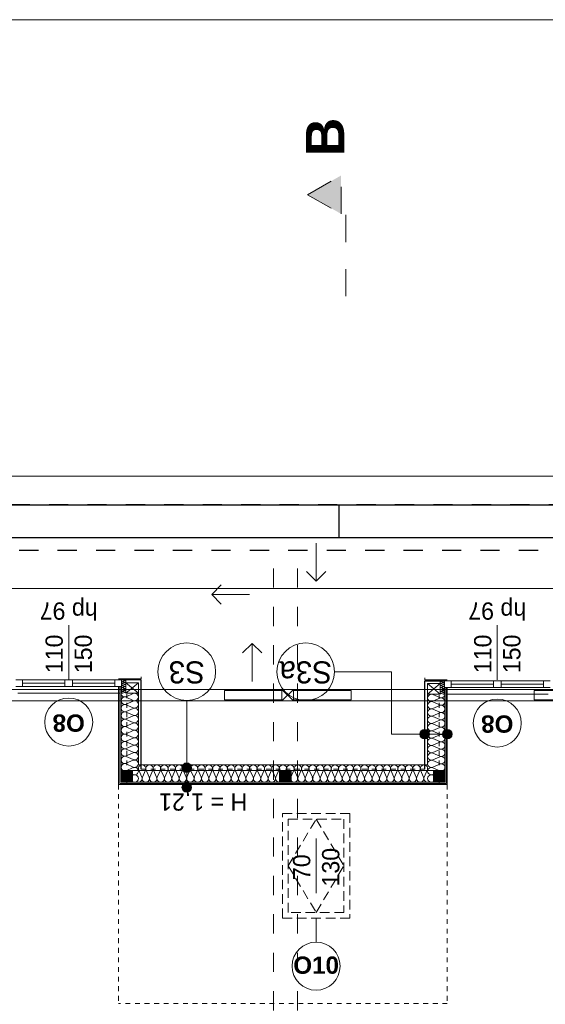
# Model space of a CAD drawing. Extents: x -251948 to -68259, y 37284 to 119967.
# Tile 24 of 41: x -113334 to -107864, y 56737 to 66984. Entities that reach past the tile are written whole.
import ezdxf

# ---------------------------------------------------------------- set-up
doc = ezdxf.new("R2010")
doc.units = 0
doc.header["$MEASUREMENT"] = 0
for name, pattern in [('Dashed', [564.444447, 282.222223, -282.222223]), ('Hidden Line', [100, 50, -50]), ('Krawędzie ukryte', [150, 100, -50]), ('Przerywana', [400, 200, -200])]:
    doc.linetypes.add(name, pattern=pattern)
for name, color, linetype in [('Arch ocieplenie', 7, 'Continuous'), ('Arch opisy', 7, 'Continuous'), ('Arch ściany działowe', 7, 'Continuous'), ('INWENT ODWODNIENIE', 7, 'Continuous')]:
    doc.layers.add(name, color=color, linetype=linetype)
for name, color, linetype, lineweight, true_color in [('Arch ocieplenie_Nr_Pióra__24', 7, 'Continuous', 13, 0x029e21), ('Arch okna_Nr_Pióra__82', 7, 'Continuous', 20, 0xaaaaaa), ('INWENT.ŚCIANY_Nr_Pióra__2', 7, 'Continuous', 13, 0x7f7f7f), ('Inwentaryzacja Konst._Nr_Pióra__3', 7, 'Continuous', 20, 0xff6600)]:
    doc.layers.add(name, color=color, linetype=linetype, lineweight=lineweight, true_color=true_color)
for name, color, linetype, lineweight in [('Arch opisy okien_Nr_Pióra__21', 7, 'Continuous', 13), ('Arch opisy_Nr_Pióra__1', 7, 'Continuous', 25), ('Arch opisy_Nr_Pióra__21', 7, 'Continuous', 13), ('arch przekroje_Nr_Pióra__21', 7, 'Continuous', 13), ('arch przekroje_Nr_Pióra__5', 7, 'Continuous', 13), ('ARCH TABELA_Nr_Pióra__21', 7, 'Continuous', 13), ('Arch ściany działowe_Nr_Pióra__5', 7, 'Continuous', 13), ('INWENT DACH_Nr_Pióra__21', 7, 'Continuous', 13), ('INWENT ODWODNIENIE_Nr_Pióra__21', 7, 'Continuous', 13), ('INWENT ODWODNIENIE_Nr_Pióra__5', 7, 'Continuous', 13), ('INWENT OPISY_Nr_Pióra__21', 7, 'Continuous', 13), ('INWENT STROPY_Nr_Pióra__21', 7, 'Continuous', 13), ('INWENT. OKNA_Nr_Pióra__1', 7, 'Continuous', 25), ('INWENT. OKNA_Nr_Pióra__21', 7, 'Continuous', 13), ('INWENT.ŚCIANY_Nr_Pióra__1', 7, 'Continuous', 25), ('INWENT.ŚCIANY_Nr_Pióra__20', 1, 'Continuous', 20)]:
    doc.layers.add(name, color=color, linetype=linetype, lineweight=lineweight)
doc.styles.add('GENERATED_STYLE_3', font='txt')
doc.styles.add('GENERATED_STYLE_5', font='txt')
doc.styles.add('GENERATED_STYLE_6', font='arialbd.ttf')

# ---------------------------------------------------------------- blocks, each defined once
blk = doc.blocks.new('Ściana_61', base_point=(-108884, 59024))
at = {"layer": 'Arch ściany działowe_Nr_Pióra__5', "linetype": 'Continuous'}
for p, q in [((-108884, 60034), (-108896, 60034)), ((-108896, 60034), (-108896, 59036)), ((-108884, 59024), (-108884, 60034))]:
    blk.add_line(p, q, dxfattribs=at)
blk = doc.blocks.new('Ściana_62', base_point=(-108896, 59036))
at = {"layer": 'Arch ściany działowe_Nr_Pióra__5', "linetype": 'Continuous'}
for p, q in [((-108896, 60034), (-108909, 60034)), ((-108909, 60034), (-108909, 59049)), ((-108896, 59036), (-108896, 60034))]:
    blk.add_line(p, q, dxfattribs=at)
blk = doc.blocks.new('Ściana_63', base_point=(-112304, 59024))
at = {"layer": 'Arch ściany działowe_Nr_Pióra__5', "linetype": 'Continuous'}
for p, q in [((-112291, 60044), (-112304, 60044)), ((-112304, 60044), (-112304, 59024)), ((-112291, 59036), (-112291, 60044))]:
    blk.add_line(p, q, dxfattribs=at)
blk = doc.blocks.new('Ściana_64', base_point=(-112291, 59036))
at = {"layer": 'Arch ściany działowe_Nr_Pióra__5', "linetype": 'Continuous'}
for p, q in [((-112279, 60044), (-112291, 60044)), ((-112291, 60044), (-112291, 59036)), ((-112279, 59049), (-112279, 60044))]:
    blk.add_line(p, q, dxfattribs=at)
blk = doc.blocks.new('Ściana_137', base_point=(-112304, 59024))
at = {"layer": 'Arch ściany działowe_Nr_Pióra__5', "linetype": 'Continuous'}
for p, q in [((-112304, 59024), (-108884, 59024)), ((-108896, 59036), (-112291, 59036))]:
    blk.add_line(p, q, dxfattribs=at)
blk = doc.blocks.new('Ściana_138', base_point=(-112291, 59036))
at = {"layer": 'Arch ściany działowe_Nr_Pióra__5', "linetype": 'Continuous'}
for p, q in [((-112291, 59036), (-108896, 59036)), ((-108909, 59049), (-112279, 59049))]:
    blk.add_line(p, q, dxfattribs=at)
blk = doc.blocks.new('Izolacja cieplna 14_34', base_point=(-108909, 59964))
at = {"layer": 'Arch ocieplenie_Nr_Pióra__24', "linetype": 'Continuous'}
for p, q in [((-109035, 59960), (-108962, 59929)), ((-108962, 59922), (-109035, 59891)), ((-109035, 59884), (-108962, 59852)), ((-108962, 59846), (-109035, 59814)), ((-109035, 59808), (-108962, 59776)), ((-108962, 59770), (-109035, 59738)), ((-109035, 59732), (-108962, 59700)), ((-108962, 59694), (-109035, 59662)), ((-109035, 59655), (-108962, 59624)), ((-108962, 59617), (-109035, 59586)), ((-109035, 59579), (-108962, 59547)), ((-108962, 59541), (-109035, 59509)), ((-109035, 59503), (-108962, 59471)), ((-108962, 59465), (-109035, 59433)), ((-109035, 59427), (-108962, 59395)), ((-108962, 59389), (-109035, 59357)), ((-109035, 59350), (-108962, 59319)), ((-108962, 59312), (-109035, 59281)), ((-109035, 59274), (-108962, 59242)), ((-108962, 59236), (-109035, 59204)), ((-109035, 59198), (-108962, 59166)), ((-108962, 59160), (-109035, 59128)), ((-109035, 59122), (-108962, 59090)), ((-108962, 59084), (-109035, 59052))]:
    blk.add_line(p, q, dxfattribs=at)
for centre, start_param, end_param in [((-109050, 59925), 1.158003, 5.125183), ((-108947, 59964), 4.299596, 6.283185), ((-109050, 59849), 1.158003, 5.125183), ((-108947, 59887), 4.299595, 8.266774), ((-108947, 59811), 4.299595, 8.266774), ((-109050, 59773), 1.158003, 5.125183), ((-108947, 59735), 4.299595, 8.266774), ((-109050, 59697), 1.158003, 5.125183), ((-109050, 59620), 1.158003, 5.125183), ((-108947, 59659), 4.299595, 8.266774), ((-109050, 59544), 1.158003, 5.125183), ((-108947, 59582), 4.299595, 8.266774), ((-108947, 59506), 4.299595, 8.266774), ((-109050, 59468), 1.158003, 5.125183), ((-109050, 59392), 1.158003, 5.125183), ((-108947, 59430), 4.299595, 8.266774), ((-109050, 59315), 1.158003, 5.125183), ((-108947, 59354), 4.299595, 8.266774), ((-109050, 59239), 1.158003, 5.125183), ((-108947, 59277), 4.299595, 8.266774), ((-108947, 59201), 4.299595, 8.266774), ((-109050, 59163), 1.158003, 5.125183), ((-109050, 59087), 1.158003, 5.125183), ((-108947, 59125), 4.299595, 8.266774), ((-108947, 59049), 0, 1.983589)]:
    blk.add_ellipse(centre, major_axis=(38.3, 0), ratio=0.995897, start_param=start_param, end_param=end_param, dxfattribs=at)
blk = doc.blocks.new('Izolacja cieplna 14_35', base_point=(-108959, 60104))
at = {"layer": 'Arch ocieplenie_Nr_Pióra__24', "linetype": 'Continuous'}
for p, q in [((-108927, 60103), (-108945, 60094)), ((-108945, 60093), (-108927, 60084)), ((-108927, 60083), (-108945, 60074)), ((-108945, 60073), (-108927, 60064)), ((-108927, 60063), (-108945, 60054)), ((-108945, 60053), (-108927, 60044)), ((-108927, 60043), (-108945, 60034)), ((-108945, 60033), (-108927, 60024)), ((-108927, 60023), (-108945, 60014)), ((-108945, 60013), (-108927, 60004)), ((-108927, 60003), (-108945, 59994)), ((-108945, 59993), (-108927, 59984)), ((-108927, 59983), (-108945, 59974)), ((-108945, 59973), (-108927, 59964))]:
    blk.add_line(p, q, dxfattribs=at)
for centre, start_param, end_param in [((-108949, 60104), 4.712389, 6.695979), ((-108949, 60084), 2.7288, 6.695979), ((-108949, 60064), 2.7288, 6.695979), ((-108949, 60044), 2.7288, 6.695979), ((-108923, 60094), 5.870392, 9.837571), ((-108923, 60074), 5.870392, 9.837571), ((-108923, 60054), 5.870392, 9.837571), ((-108949, 60024), 2.7288, 6.695979), ((-108949, 60004), 2.7288, 6.695979), ((-108949, 59984), 2.7288, 6.695979), ((-108949, 59964), 2.7288, 4.712389), ((-108923, 60034), 5.870392, 9.837571), ((-108923, 60014), 5.870392, 9.837571), ((-108923, 59994), 5.870392, 9.837571), ((-108923, 59974), 5.870392, 9.837571)]:
    blk.add_ellipse(centre, major_axis=(0, -10), ratio=0.957061, start_param=start_param, end_param=end_param, dxfattribs=at)
blk = doc.blocks.new('Izolacja cieplna 14_37', base_point=(-112279, 59974))
at = {"layer": 'Arch ocieplenie_Nr_Pióra__24', "linetype": 'Continuous'}
for p, q in [((-112152, 59970), (-112225, 59938)), ((-112225, 59932), (-112152, 59900)), ((-112152, 59893), (-112225, 59861)), ((-112225, 59855), (-112152, 59823)), ((-112152, 59816), (-112225, 59784)), ((-112225, 59778), (-112152, 59746)), ((-112152, 59739), (-112225, 59707)), ((-112225, 59701), (-112152, 59669)), ((-112152, 59662), (-112225, 59630)), ((-112225, 59623), (-112152, 59591)), ((-112152, 59585), (-112225, 59553)), ((-112225, 59546), (-112152, 59514)), ((-112152, 59508), (-112225, 59476)), ((-112225, 59469), (-112152, 59437)), ((-112152, 59431), (-112225, 59399)), ((-112225, 59392), (-112152, 59360)), ((-112152, 59354), (-112225, 59322)), ((-112225, 59315), (-112152, 59283)), ((-112152, 59277), (-112225, 59245)), ((-112225, 59238), (-112152, 59206)), ((-112152, 59200), (-112225, 59167)), ((-112225, 59161), (-112152, 59129)), ((-112152, 59122), (-112225, 59090)), ((-112225, 59084), (-112152, 59052))]:
    blk.add_line(p, q, dxfattribs=at)
for centre, start_param, end_param in [((-112240, 59974), 4.712389, 6.695979), ((-112137, 59935), 5.870392, 9.837571), ((-112240, 59897), 2.7288, 6.695979), ((-112240, 59819), 2.7288, 6.695979), ((-112137, 59858), 5.870392, 9.837571), ((-112240, 59742), 2.7288, 6.695979), ((-112137, 59781), 5.870392, 9.837571), ((-112137, 59704), 5.870392, 9.837571), ((-112240, 59665), 2.7288, 6.695979), ((-112137, 59627), 5.870392, 9.837571), ((-112240, 59588), 2.7288, 6.695979), ((-112240, 59511), 2.7288, 6.695979), ((-112137, 59550), 5.870392, 9.837571), ((-112240, 59434), 2.7288, 6.695979), ((-112137, 59473), 5.870392, 9.837571), ((-112137, 59395), 5.870392, 9.837571), ((-112240, 59357), 2.7288, 6.695979), ((-112137, 59318), 5.870392, 9.837571), ((-112240, 59280), 2.7288, 6.695979), ((-112240, 59203), 2.7288, 6.695979), ((-112137, 59241), 5.870392, 9.837571), ((-112240, 59126), 2.7288, 6.695979), ((-112137, 59164), 5.870392, 9.837571), ((-112137, 59087), 5.870392, 9.837571), ((-112240, 59049), 2.7288, 4.712389)]:
    blk.add_ellipse(centre, major_axis=(0, -38.5), ratio=0.993264, start_param=start_param, end_param=end_param, dxfattribs=at)
blk = doc.blocks.new('Izolacja cieplna 14_40', base_point=(-112229, 60114))
at = {"layer": 'Arch ocieplenie_Nr_Pióra__24', "linetype": 'Continuous'}
for p, q in [((-112260, 60113), (-112242, 60104)), ((-112242, 60103), (-112260, 60094)), ((-112260, 60093), (-112242, 60084)), ((-112242, 60083), (-112260, 60074)), ((-112260, 60073), (-112242, 60064)), ((-112242, 60063), (-112260, 60054)), ((-112260, 60053), (-112242, 60044)), ((-112242, 60043), (-112260, 60034)), ((-112260, 60033), (-112242, 60024)), ((-112242, 60023), (-112260, 60014)), ((-112260, 60013), (-112242, 60004)), ((-112242, 60003), (-112260, 59994)), ((-112260, 59993), (-112242, 59984)), ((-112242, 59983), (-112260, 59974))]:
    blk.add_line(p, q, dxfattribs=at)
for centre, start_param, end_param in [((-112264, 60104), 2.728799, 6.695979), ((-112264, 60084), 2.728799, 6.695979), ((-112264, 60064), 2.728799, 6.695979), ((-112264, 60044), 2.728799, 6.695979), ((-112238, 60114), 5.870392, 7.853982), ((-112238, 60094), 5.870392, 9.837571), ((-112238, 60074), 5.870392, 9.837571), ((-112238, 60054), 5.870392, 9.837571), ((-112264, 60024), 2.728799, 6.695979), ((-112264, 60004), 2.728799, 6.695979), ((-112264, 59984), 2.728799, 6.695979), ((-112238, 60034), 5.870392, 9.837571), ((-112238, 60014), 5.870392, 9.837571), ((-112238, 59994), 5.870392, 9.837571), ((-112238, 59974), 1.570796, 3.554385)]:
    blk.add_ellipse(centre, major_axis=(0, -10), ratio=0.957061, start_param=start_param, end_param=end_param, dxfattribs=at)
blk = doc.blocks.new('Izolacja cieplna 14_105', base_point=(-109089, 59049))
at = {"layer": 'Arch ocieplenie_Nr_Pióra__24', "linetype": 'Continuous'}
for p, q in [((-112063, 59102), (-112095, 59175)), ((-112025, 59175), (-112057, 59102)), ((-111986, 59102), (-112018, 59175)), ((-111948, 59175), (-111980, 59102)), ((-111909, 59102), (-111941, 59175)), ((-111870, 59175), (-111903, 59102)), ((-111832, 59102), (-111864, 59175)), ((-111793, 59175), (-111825, 59102)), ((-111755, 59102), (-111787, 59175)), ((-111716, 59175), (-111748, 59102)), ((-111677, 59102), (-111710, 59175)), ((-111639, 59175), (-111671, 59102)), ((-111600, 59102), (-111632, 59175)), ((-111562, 59175), (-111594, 59102)), ((-111523, 59102), (-111555, 59175)), ((-111485, 59175), (-111517, 59102)), ((-111446, 59102), (-111478, 59175)), ((-111407, 59175), (-111439, 59102)), ((-111369, 59102), (-111401, 59175)), ((-111330, 59175), (-111362, 59102)), ((-111292, 59102), (-111324, 59175)), ((-111253, 59175), (-111285, 59102)), ((-111214, 59102), (-111247, 59175)), ((-111176, 59175), (-111208, 59102)), ((-111137, 59102), (-111169, 59175)), ((-111099, 59175), (-111131, 59102)), ((-111060, 59102), (-111092, 59175)), ((-111021, 59175), (-111054, 59102)), ((-110983, 59102), (-111015, 59175)), ((-110944, 59175), (-110976, 59102)), ((-110906, 59102), (-110938, 59175)), ((-110867, 59175), (-110899, 59102)), ((-110829, 59102), (-110861, 59175)), ((-110790, 59175), (-110822, 59102)), ((-110751, 59102), (-110783, 59175)), ((-110713, 59175), (-110745, 59102)), ((-110674, 59102), (-110706, 59175)), ((-110636, 59175), (-110668, 59102)), ((-110597, 59102), (-110629, 59175)), ((-110558, 59175), (-110590, 59102)), ((-110520, 59102), (-110552, 59175)), ((-110481, 59175), (-110513, 59102)), ((-110443, 59102), (-110475, 59175)), ((-110404, 59175), (-110436, 59102)), ((-110365, 59102), (-110398, 59175)), ((-110327, 59175), (-110359, 59102)), ((-110288, 59102), (-110320, 59175)), ((-110250, 59175), (-110282, 59102)), ((-110211, 59102), (-110243, 59175)), ((-110172, 59175), (-110205, 59102)), ((-110134, 59102), (-110166, 59175)), ((-110095, 59175), (-110127, 59102)), ((-110057, 59102), (-110089, 59175)), ((-110018, 59175), (-110050, 59102)), ((-109980, 59102), (-110012, 59175)), ((-109941, 59175), (-109973, 59102)), ((-109902, 59102), (-109934, 59175)), ((-109864, 59175), (-109896, 59102)), ((-109825, 59102), (-109857, 59175)), ((-109787, 59175), (-109819, 59102)), ((-109748, 59102), (-109780, 59175)), ((-109709, 59175), (-109742, 59102)), ((-109671, 59102), (-109703, 59175)), ((-109632, 59175), (-109664, 59102)), ((-109594, 59102), (-109626, 59175)), ((-109555, 59175), (-109587, 59102)), ((-109516, 59102), (-109549, 59175)), ((-109478, 59175), (-109510, 59102)), ((-109439, 59102), (-109471, 59175)), ((-109401, 59175), (-109433, 59102)), ((-109362, 59102), (-109394, 59175)), ((-109324, 59175), (-109356, 59102)), ((-109285, 59102), (-109317, 59175)), ((-109246, 59175), (-109278, 59102)), ((-109208, 59102), (-109240, 59175)), ((-109169, 59175), (-109201, 59102)), ((-109131, 59102), (-109163, 59175)), ((-109092, 59175), (-109124, 59102))]:
    blk.add_line(p, q, dxfattribs=at)
for centre, start_param, end_param in [((-112060, 59190), 2.728799, 6.695979), ((-111983, 59190), 2.728799, 6.695979), ((-111906, 59190), 2.728799, 6.695979), ((-111829, 59190), 2.728799, 6.695979), ((-111751, 59190), 2.728799, 6.695979), ((-111674, 59190), 2.728799, 6.695979), ((-111597, 59190), 2.728799, 6.695979), ((-111520, 59190), 2.728799, 6.695979), ((-111443, 59190), 2.728799, 6.695979), ((-111366, 59190), 2.728799, 6.695979), ((-111288, 59190), 2.728799, 6.695979), ((-111211, 59190), 2.728799, 6.695979), ((-111134, 59190), 2.728799, 6.695979), ((-111057, 59190), 2.728799, 6.695979), ((-110980, 59190), 2.728799, 6.695979), ((-110902, 59190), 2.728799, 6.695979), ((-110825, 59190), 2.728799, 6.695979), ((-110748, 59190), 2.728799, 6.695979), ((-110671, 59190), 2.728799, 6.695979), ((-110594, 59190), 2.728799, 6.695979), ((-110517, 59190), 2.728799, 6.695979), ((-110439, 59190), 2.728799, 6.695979), ((-110362, 59190), 2.728799, 6.695979), ((-110285, 59190), 2.728799, 6.695979), ((-110208, 59190), 2.728799, 6.695979), ((-110131, 59190), 2.728799, 6.695979), ((-110053, 59190), 2.728799, 6.695979), ((-109976, 59190), 2.728799, 6.695979), ((-109899, 59190), 2.728799, 6.695979), ((-109822, 59190), 2.728799, 6.695979), ((-109745, 59190), 2.728799, 6.695979), ((-109668, 59190), 2.728799, 6.695979), ((-109590, 59190), 2.728799, 6.695979), ((-109513, 59190), 2.728799, 6.695979), ((-109436, 59190), 2.728799, 6.695979), ((-109359, 59190), 2.728799, 6.695979), ((-109282, 59190), 2.728799, 6.695979), ((-109205, 59190), 2.728799, 6.695979), ((-109127, 59190), 2.728799, 6.695979), ((-112099, 59087), 1.570796, 3.554385), ((-112022, 59087), 5.870392, 9.837571), ((-111944, 59087), 5.870392, 9.837571), ((-111867, 59087), 5.870392, 9.837571), ((-111790, 59087), 5.870392, 9.837571), ((-111713, 59087), 5.870392, 9.837571), ((-111636, 59087), 5.870392, 9.837571), ((-111558, 59087), 5.870392, 9.837571), ((-111481, 59087), 5.870392, 9.837571), ((-111404, 59087), 5.870392, 9.837571), ((-111327, 59087), 5.870392, 9.837571), ((-111250, 59087), 5.870392, 9.837571), ((-111173, 59087), 5.870392, 9.837571), ((-111095, 59087), 5.870392, 9.837571), ((-111018, 59087), 5.870392, 9.837571), ((-110941, 59087), 5.870392, 9.837571), ((-110864, 59087), 5.870392, 9.837571), ((-110787, 59087), 5.870392, 9.837571), ((-110710, 59087), 5.870392, 9.837571), ((-110632, 59087), 5.870392, 9.837571), ((-110555, 59087), 5.870392, 9.837571), ((-110478, 59087), 5.870392, 9.837571), ((-110401, 59087), 5.870392, 9.837571), ((-110324, 59087), 5.870392, 9.837571), ((-110246, 59087), 5.870392, 9.837571), ((-110169, 59087), 5.870392, 9.837571), ((-110092, 59087), 5.870392, 9.837571), ((-110015, 59087), 5.870392, 9.837571), ((-109938, 59087), 5.870392, 9.837571), ((-109861, 59087), 5.870392, 9.837571), ((-109783, 59087), 5.870392, 9.837571), ((-109706, 59087), 5.870392, 9.837571), ((-109629, 59087), 5.870392, 9.837571), ((-109552, 59087), 5.870392, 9.837571), ((-109475, 59087), 5.870392, 9.837571), ((-109397, 59087), 5.870392, 9.837571), ((-109320, 59087), 5.870392, 9.837571), ((-109243, 59087), 5.870392, 9.837571), ((-109166, 59087), 5.870392, 9.837571), ((-109089, 59087), 5.870392, 7.853982)]:
    blk.add_ellipse(centre, major_axis=(-38.6, 0), ratio=0.992027, start_param=start_param, end_param=end_param, dxfattribs=at)
blk = doc.blocks.new('Linia_2', base_point=(-110248, 61537))
at = {"layer": 'INWENT ODWODNIENIE_Nr_Pióra__21', "linetype": 'Continuous'}
for q in [(-110348, 61241), (-110148, 61241)]:
    blk.add_line((-110248, 61141), q, dxfattribs=at)
at = {"layer": 'INWENT ODWODNIENIE_Nr_Pióra__5', "linetype": 'Continuous'}
blk.add_line((-110248, 61537), (-110248, 61141), dxfattribs=at)
blk = doc.blocks.new('Linia_4', base_point=(-110913, 60098))
at = {"layer": 'INWENT ODWODNIENIE_Nr_Pióra__21', "linetype": 'Continuous'}
for q in [(-111013, 60393), (-110813, 60393)]:
    blk.add_line((-110913, 60493), q, dxfattribs=at)
at = {"layer": 'INWENT ODWODNIENIE_Nr_Pióra__5', "linetype": 'Continuous'}
blk.add_line((-110913, 60098), (-110913, 60493), dxfattribs=at)
blk = doc.blocks.new('Linia_6', base_point=(-110941, 61002))
at = {"layer": 'INWENT ODWODNIENIE_Nr_Pióra__21', "linetype": 'Continuous'}
for q in [(-111236, 61102), (-111236, 60902)]:
    blk.add_line((-111336, 61002), q, dxfattribs=at)
at = {"layer": 'INWENT ODWODNIENIE_Nr_Pióra__5', "linetype": 'Continuous'}
blk.add_line((-110941, 61002), (-111336, 61002), dxfattribs=at)
blk = doc.blocks.new('Linia_56', base_point=(-111595, 58994))
at = {"layer": 'Arch opisy_Nr_Pióra__21', "linetype": 'Continuous'}
for points in [[(-111545, 59199), (-111549, 59218), (-111559, 59234), (-111576, 59245), (-111595, 59249), (-111614, 59245), (-111630, 59234), (-111641, 59218), (-111645, 59199), (-111641, 59179), (-111630, 59163), (-111614, 59152), (-111595, 59149), (-111576, 59152), (-111559, 59163), (-111549, 59179)], [(-111545, 58994), (-111549, 59013), (-111559, 59029), (-111576, 59040), (-111595, 59044), (-111614, 59040), (-111630, 59029), (-111641, 59013), (-111645, 58994), (-111641, 58974), (-111630, 58958), (-111614, 58947), (-111595, 58944), (-111576, 58947), (-111559, 58958), (-111549, 58974)]]:
    blk.add_hatch(color=256, dxfattribs=at).paths.add_polyline_path(points, flags=0)
blk.add_line((-111595, 59044), (-111595, 59149), dxfattribs=at)
for centre in [(-111595, 59199), (-111595, 58994)]:
    blk.add_circle(centre, 50, dxfattribs=at)
blk = doc.blocks.new('Linia_57', base_point=(-111595, 59199))
at = {"layer": 'Arch opisy_Nr_Pióra__21', "linetype": 'Continuous'}
blk.add_line((-111595, 59199), (-111595, 59898), dxfattribs=at)
blk.add_circle((-111595, 60198), 300, dxfattribs=at)
blk = doc.blocks.new('Linia_68', base_point=(-108884, 59548))
at = {"layer": 'Arch opisy_Nr_Pióra__21', "linetype": 'Continuous'}
for points in [[(-109069, 59548), (-109073, 59567), (-109083, 59583), (-109100, 59594), (-109119, 59598), (-109138, 59594), (-109154, 59583), (-109165, 59567), (-109169, 59548), (-109165, 59529), (-109154, 59513), (-109138, 59502), (-109119, 59498), (-109100, 59502), (-109083, 59513), (-109073, 59529)], [(-108834, 59548), (-108838, 59567), (-108848, 59583), (-108865, 59594), (-108884, 59598), (-108903, 59594), (-108919, 59583), (-108930, 59567), (-108934, 59548), (-108930, 59529), (-108919, 59513), (-108903, 59502), (-108884, 59498), (-108865, 59502), (-108848, 59513), (-108838, 59529)]]:
    blk.add_hatch(color=256, dxfattribs=at).paths.add_polyline_path(points, flags=0)
blk.add_line((-108934, 59548), (-109069, 59548), dxfattribs=at)
for centre in [(-109119, 59548), (-108884, 59548)]:
    blk.add_circle(centre, 50, dxfattribs=at)
blk = doc.blocks.new('Linia_69', base_point=(-109464, 60198))
at = {"layer": 'Arch opisy_Nr_Pióra__21', "linetype": 'Continuous'}
blk.add_line((-109464, 60198), (-110057, 60198), dxfattribs=at)
blk.add_circle((-110357, 60198), 300, dxfattribs=at)

msp = doc.modelspace()

# ---------------------------------------------------------------- hatches: boundary and pattern name
at = {"layer": 'Arch okna_Nr_Pióra__82', "linetype": 'Continuous'}
for points in [[(-112278.74, 59048.6), (-112158.74, 59048.6), (-112158.74, 59168.6), (-112278.74, 59168.6)], [(-110628.74, 59048.6), (-110508.74, 59048.6), (-110508.74, 59168.6), (-110628.74, 59168.6)], [(-109028.74, 59048.6), (-108908.74, 59048.6), (-108908.74, 59168.6), (-109028.74, 59168.6)]]:
    msp.add_hatch(color=256, dxfattribs=at).paths.add_polyline_path(points, flags=0)
at = {"layer": 'arch przekroje_Nr_Pióra__5', "linetype": 'Continuous'}
msp.add_hatch(color=256, dxfattribs=at).paths.add_polyline_path([(-109988.74, 65362.55), (-109988.74, 64962.55), (-110338.74, 65162.55)], flags=0)

# ---------------------------------------------------------------- linework, layer by layer
at = {"layer": 'Arch ocieplenie_Nr_Pióra__24', "linetype": 'Continuous'}
for p, q in [((-112228.74, 60113.6), (-112228.74, 60083.6)), ((-108958.74, 60103.6), (-108958.74, 60073.6)), ((-112098.74, 59973.6), (-112098.74, 59228.6)), ((-109088.74, 59963.6), (-109088.74, 59228.6)), ((-109088.74, 59228.6), (-112098.74, 59228.6))]:
    msp.add_line(p, q, dxfattribs=at)
at = {"layer": 'Arch opisy okien_Nr_Pióra__21', "linetype": 'Continuous'}
msp.add_line((-110248.74, 57383.6), (-110248.74, 57633.6), dxfattribs=at)
for centre in [(-112823.74, 59673.6), (-108363.74, 59663.6), (-110248.74, 57133.6)]:
    msp.add_circle(centre, 250, dxfattribs=at)
at = {"layer": 'Arch opisy_Nr_Pióra__21', "linetype": 'Continuous'}
for p, q in [((-109464.1, 59548.03), (-109464.1, 60197.57)), ((-109118.74, 59548.03), (-109464.1, 59548.03))]:
    msp.add_line(p, q, dxfattribs=at)
at = {"layer": 'arch przekroje_Nr_Pióra__5', "linetype": 'Dashed'}
for p, q in [((-110338.74, 65162.55), (-109988.74, 65362.55)), ((-109988.74, 64962.55), (-109988.74, 65362.55)), ((-110338.74, 65162.55), (-109988.74, 64962.55)), ((-109938.74, 64104.58), (-109938.74, 65162.55))]:
    msp.add_line(p, q, dxfattribs=at)
at = {"layer": 'ARCH TABELA_Nr_Pióra__21', "linetype": 'Continuous'}
msp.add_line((-143258.74, 66983.6), (-68258.74, 66983.6), dxfattribs=at)
at = {"layer": 'INWENT DACH_Nr_Pióra__21', "linetype": 'Hidden Line'}
for p, q in [((-112303.74, 59023.6), (-112303.74, 56743.6)), ((-108883.74, 59023.6), (-108883.74, 56743.6)), ((-108883.74, 56743.6), (-112303.74, 56743.6))]:
    msp.add_line(p, q, dxfattribs=at)
at = {"layer": 'INWENT ODWODNIENIE_Nr_Pióra__5', "linetype": 'Continuous'}
msp.add_line((-107308.74, 61063.6), (-115168.74, 61063.6), dxfattribs=at)
at = {"layer": 'INWENT OPISY_Nr_Pióra__21', "linetype": 'Continuous'}
for p, q in [((-112823.74, 60113.6), (-112823.74, 60683.6)), ((-108363.74, 60113.6), (-108363.74, 60683.6)), ((-110248.74, 57893.6), (-110248.74, 58463.6))]:
    msp.add_line(p, q, dxfattribs=at)
at = {"layer": 'INWENT STROPY_Nr_Pióra__21', "linetype": 'Przerywana'}
for p, q in [((-110693.74, 53873.6), (-110693.74, 61383.6)), ((-110443.74, 53873.6), (-110443.74, 61383.6))]:
    msp.add_line(p, q, dxfattribs=at)
at = {"layer": 'INWENT. OKNA_Nr_Pióra__1', "linetype": 'Continuous'}
for p, q in [((-115168.74, 61933.6), (-99448.74, 61933.6)), ((-110008.74, 61593.6), (-110008.74, 61933.6)), ((-115168.74, 61593.6), (-99448.74, 61593.6))]:
    msp.add_line(p, q, dxfattribs=at)
at = {"layer": 'INWENT. OKNA_Nr_Pióra__21', "linetype": 'Continuous'}
for p, q in [((-100328.74, 62233.6), (-114268.74, 62233.6)), ((-113373.74, 60113.6), (-112273.74, 60113.6)), ((-113303.74, 60113.6), (-113303.74, 60043.6)), ((-113303.74, 60078.6), (-112863.74, 60078.6)), ((-112863.74, 60113.6), (-112863.74, 60043.6)), ((-112783.74, 60113.6), (-112783.74, 60043.6)), ((-112783.74, 60078.6), (-112343.74, 60078.6)), ((-112343.74, 60113.6), (-112343.74, 60043.6)), ((-112273.74, 60113.6), (-112273.74, 60043.6)), ((-112098.74, 60083.6), (-112228.74, 60083.6)), ((-112228.74, 60083.6), (-112228.74, 59973.6)), ((-112098.74, 59973.6), (-112228.74, 60083.6)), ((-112098.74, 60083.6), (-112228.74, 59973.6)), ((-112098.74, 59973.6), (-112098.74, 60083.6)), ((-109088.74, 60073.6), (-108958.74, 59963.6)), ((-109088.74, 59963.6), (-108958.74, 60073.6)), ((-109088.74, 60073.6), (-108958.74, 60073.6)), ((-109088.74, 59963.6), (-109088.74, 60073.6)), ((-108958.74, 60073.6), (-108958.74, 59963.6)), ((-108913.74, 60103.6), (-107813.74, 60103.6)), ((-108913.74, 60103.6), (-108913.74, 60033.6)), ((-108843.74, 60103.6), (-108843.74, 60033.6)), ((-108843.74, 60068.6), (-108403.74, 60068.6)), ((-108403.74, 60103.6), (-108403.74, 60033.6)), ((-108323.74, 60103.6), (-108323.74, 60033.6)), ((-108323.74, 60068.6), (-107883.74, 60068.6)), ((-107883.74, 60103.6), (-107883.74, 60033.6)), ((-112273.74, 60043.6), (-113373.74, 60043.6)), ((-113353.74, 59973.6), (-112293.74, 59973.6)), ((-112228.74, 59973.6), (-112098.74, 59973.6)), ((-108958.74, 59963.6), (-109088.74, 59963.6)), ((-107813.74, 60033.6), (-108913.74, 60033.6)), ((-108893.74, 59963.6), (-107833.74, 59963.6))]:
    msp.add_line(p, q, dxfattribs=at)
at = {"layer": 'INWENT. OKNA_Nr_Pióra__21', "linetype": 'Krawędzie ukryte'}
for p, q in [((-110598.74, 57633.6), (-110598.74, 58723.6)), ((-110598.74, 58723.6), (-109898.74, 58723.6)), ((-109898.74, 58723.6), (-109898.74, 57633.6)), ((-110538.74, 57693.6), (-110538.74, 58663.6)), ((-110538.74, 58663.6), (-109958.74, 58663.6)), ((-110538.74, 58178.6), (-110248.74, 58663.6)), ((-110248.74, 58663.6), (-109958.74, 58178.6)), ((-109958.74, 58663.6), (-109958.74, 57693.6)), ((-110538.74, 58178.6), (-110248.74, 57693.6)), ((-110248.74, 57693.6), (-109958.74, 58178.6)), ((-109958.74, 57693.6), (-110538.74, 57693.6)), ((-109898.74, 57633.6), (-110598.74, 57633.6))]:
    msp.add_line(p, q, dxfattribs=at)
at = {"layer": 'INWENT.ŚCIANY_Nr_Pióra__1', "linetype": 'Przerywana'}
for p, q in [((-100028.74, 61933.6), (-114568.74, 61933.6)), ((-114538.74, 61463.6), (-100018.74, 61463.6))]:
    msp.add_line(p, q, dxfattribs=at)
at = {"layer": 'INWENT.ŚCIANY_Nr_Pióra__1', "linetype": 'Continuous'}
for p, q in [((-112068.74, 60113.6), (-112273.74, 60113.6)), ((-112068.74, 59183.6), (-112068.74, 60113.6)), ((-109118.74, 59183.6), (-109118.74, 60103.6)), ((-109118.74, 60103.6), (-108913.74, 60103.6))]:
    msp.add_line(p, q, dxfattribs=at)
at = {"layer": 'INWENT.ŚCIANY_Nr_Pióra__2', "linetype": 'Hidden Line'}
for p, q in [((-112218.74, 59023.6), (-112218.74, 59963.6)), ((-108968.74, 59023.6), (-108968.74, 59953.6)), ((-112068.74, 59183.6), (-109118.74, 59183.6))]:
    msp.add_line(p, q, dxfattribs=at)
at = {"layer": 'INWENT.ŚCIANY_Nr_Pióra__20', "linetype": 'Continuous'}
for p, q in [((-112303.74, 60123.6), (-112068.74, 60123.6)), ((-112068.74, 60123.6), (-112068.74, 60143.6)), ((-109118.74, 60113.6), (-109118.74, 60133.6)), ((-108883.74, 60113.6), (-109118.74, 60113.6))]:
    msp.add_line(p, q, dxfattribs=at)
at = {"layer": 'Inwentaryzacja Konst._Nr_Pióra__3', "color": 2}
for p, q in [((-110484.06, 59893.6), (-110604.06, 60013.6)), ((-110484.06, 60013.6), (-110604.06, 59893.6))]:
    msp.add_line(p, q, dxfattribs=at)
at = {"layer": 'Inwentaryzacja Konst._Nr_Pióra__3', "linetype": 'Continuous'}
for p, q in [((-112278.74, 59168.6), (-108908.74, 59168.6)), ((-112278.74, 59048.6), (-112278.74, 59168.6)), ((-112278.74, 59168.6), (-112158.74, 59168.6)), ((-112278.74, 59048.6), (-112158.74, 59168.6)), ((-112158.74, 59048.6), (-112278.74, 59168.6)), ((-112158.74, 59168.6), (-112158.74, 59048.6)), ((-110628.74, 59048.6), (-110628.74, 59168.6)), ((-110628.74, 59168.6), (-110508.74, 59168.6)), ((-110628.74, 59048.6), (-110508.74, 59168.6)), ((-110508.74, 59048.6), (-110628.74, 59168.6)), ((-110508.74, 59168.6), (-110508.74, 59048.6)), ((-109028.74, 59048.6), (-109028.74, 59168.6)), ((-109028.74, 59168.6), (-108908.74, 59168.6)), ((-109028.74, 59048.6), (-108908.74, 59168.6)), ((-108908.74, 59048.6), (-109028.74, 59168.6)), ((-108908.74, 59168.6), (-108908.74, 59048.6)), ((-108908.74, 59048.6), (-112278.74, 59048.6)), ((-112158.74, 59048.6), (-112278.74, 59048.6)), ((-110508.74, 59048.6), (-110628.74, 59048.6)), ((-108908.74, 59048.6), (-109028.74, 59048.6))]:
    msp.add_line(p, q, dxfattribs=at)
at = {"layer": 'Inwentaryzacja Konst._Nr_Pióra__3', "color": 2}
for points in [[(-125884.06, 59893.6), (-87478.74, 59893.6), (-87478.74, 60013.6), (-125884.06, 60013.6)], [(-110604.06, 60013.6), (-110484.06, 60013.6), (-110484.06, 59893.6), (-110604.06, 59893.6)]]:
    msp.add_lwpolyline(points, close=True, dxfattribs=at)
at = {"layer": 'Inwentaryzacja Konst._Nr_Pióra__3', "color": 1}
for points in [[(-111204.06, 60003.6), (-110604.06, 60003.6), (-110604.06, 59903.6), (-111204.06, 59903.6)], [(-110484.06, 60003.6), (-109884.06, 60003.6), (-109884.06, 59903.6), (-110484.06, 59903.6)], [(-107981.24, 60003.6), (-107381.24, 60003.6), (-107381.24, 59903.6), (-107981.24, 59903.6)]]:
    msp.add_lwpolyline(points, close=True, dxfattribs=at)

# ---------------------------------------------------------------- block references
at = {"layer": 'Arch ocieplenie', "color": 104, "linetype": 'Continuous', "lineweight": 20, "true_color": 0x029e21}
for name, p in [('Izolacja cieplna 14_40', (-112228.74, 60113.6)), ('Izolacja cieplna 14_35', (-108958.74, 60103.6)), ('Izolacja cieplna 14_37', (-112278.74, 59973.6)), ('Izolacja cieplna 14_34', (-108908.74, 59963.6)), ('Izolacja cieplna 14_105', (-109088.74, 59048.6))]:
    msp.add_blockref(name, p, dxfattribs=at)
at = {"layer": 'Arch opisy', "linetype": 'Continuous'}
for name, p in [('Linia_57', (-111594.76, 59198.6)), ('Linia_69', (-109464.1, 60197.57)), ('Linia_68', (-108883.74, 59548.03)), ('Linia_56', (-111594.76, 58993.6))]:
    msp.add_blockref(name, p, dxfattribs=at)
at = {"layer": 'Arch ściany działowe'}
for name, p in [('Ściana_63', (-112303.74, 59023.6)), ('Ściana_64', (-112291.24, 59036.1)), ('Ściana_62', (-108896.24, 59036.1)), ('Ściana_61', (-108883.74, 59023.6)), ('Ściana_137', (-112303.74, 59023.6)), ('Ściana_138', (-112291.24, 59036.1))]:
    msp.add_blockref(name, p, dxfattribs=at)
at = {"layer": 'INWENT ODWODNIENIE', "linetype": 'Continuous'}
for name, p in [('Linia_2', (-110247.81, 61537.06)), ('Linia_6', (-110940.52, 61002.16)), ('Linia_4', (-110913.44, 60097.75))]:
    msp.add_blockref(name, p, dxfattribs=at)

# ---------------------------------------------------------------- texts
at = {"layer": 'Arch opisy okien_Nr_Pióra__21', "linetype": 'Continuous', "char_height": 180, "attachment_point": 2, "rotation": 180, "style": 'GENERATED_STYLE_6'}
for insert in [(-112823.74, 59573.32), (-108363.74, 59563.32)]:
    msp.add_mtext('{O8}', dxfattribs=dict(at, insert=insert))
at = {"layer": 'Arch opisy okien_Nr_Pióra__21', "linetype": 'Continuous', "insert": (-110248.74, 57233.89), "char_height": 180, "attachment_point": 2, "style": 'GENERATED_STYLE_6'}
msp.add_mtext('{O10}', dxfattribs=at)
at = {"layer": 'Arch opisy_Nr_Pióra__1', "linetype": 'Continuous', "char_height": 230, "attachment_point": 2, "rotation": 180, "style": 'GENERATED_STYLE_3'}
for s, insert in [('{S3}', (-111594.76, 60076.18)), ('{S3a}', (-110357.01, 60076.18))]:
    msp.add_mtext(s, dxfattribs=dict(at, insert=insert))
at = {"layer": 'arch przekroje_Nr_Pióra__21', "linetype": 'Continuous', "insert": (-110355.88, 65762.55), "char_height": 400, "attachment_point": 2, "rotation": 90, "style": 'GENERATED_STYLE_6'}
msp.add_mtext('{B}', dxfattribs=at)
at = {"layer": 'INWENT OPISY_Nr_Pióra__21', "linetype": 'Continuous', "char_height": 180, "attachment_point": 2, "rotation": 180, "style": 'GENERATED_STYLE_5'}
for s, insert in [('{hp 97}', (-112823.74, 60739.25)), ('{hp 97}', (-108363.74, 60739.25)), ('{H = 1,21}', (-111424.11, 58752.4))]:
    msp.add_mtext(s, dxfattribs=dict(at, insert=insert))
at = {"layer": 'INWENT OPISY_Nr_Pióra__21', "linetype": 'Continuous', "char_height": 180, "width": 1346.3341, "attachment_point": 2, "rotation": 90, "style": 'GENERATED_STYLE_5'}
for s, insert, line_spacing_factor in [('{110\\P150}', (-113064.94, 60383.6), 1.008452), ('{110\\P150}', (-108604.94, 60383.6), 1.008452), ('{70\\P130}', (-110489.56, 58163.6), 1.007146)]:
    msp.add_mtext(s, dxfattribs=dict(at, insert=insert, line_spacing_factor=line_spacing_factor))

doc.saveas('drawing.dxf')
